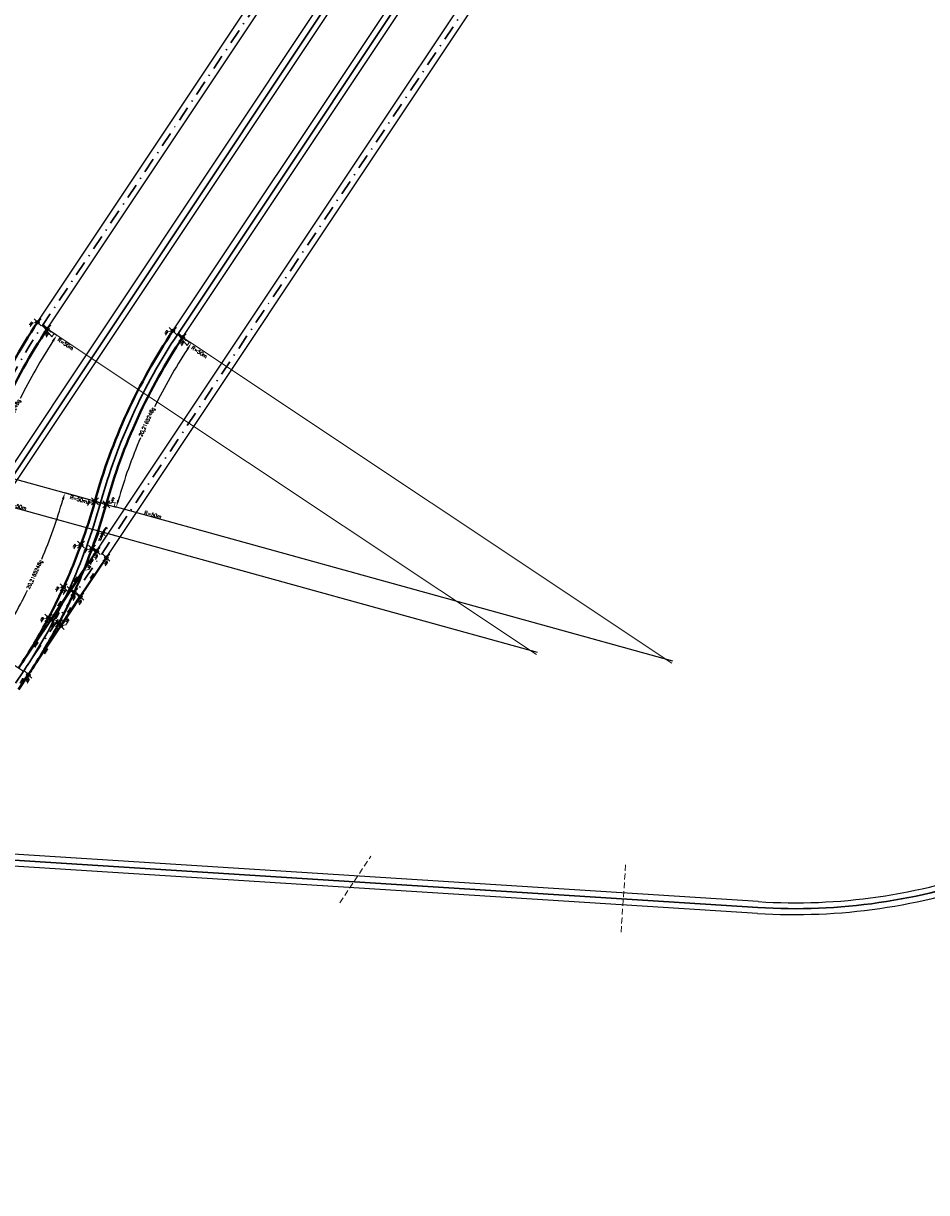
# Model space of a CAD drawing. Header units: metres. Extents: x 6603774 to 6604307, y 5739787 to 5740703.
# Tile 21 of 30: x 6604038 to 6604115, y 5739809 to 5739908. Entities that reach past the tile are written whole.
import ezdxf

# ---------------------------------------------------------------- set-up
doc = ezdxf.new("R2010")
doc.units = ezdxf.units.M
doc.header["$PDMODE"] = 35
doc.header["$PDSIZE"] = 0.3
doc.linetypes.add('DASHDOT', pattern=[25.4, 12.7, -6.35, 0, -6.35])
doc.linetypes.add('DASHED', pattern=[0.75, 0.5, -0.25])
doc.layers.add('-punkty-specyf', color=7, linetype='Continuous')
for name, color, linetype, lineweight in [('-spec-dług-szyn', 7, 'Continuous', 20), ('-spec-wym-k-wewn', 6, 'Continuous', 13), ('-spec-wym-k-zewn', 30, 'Continuous', 13), ('-spec-wym-kąt-blok', 160, 'Continuous', 13), ('mat-szyna 76C1(VK Ri60)', 3, 'Continuous', 40), ('mat-szyna R60R2', 7, 'Continuous', 40), ('Opis', 7, 'Continuous', 13), ('OSIE_TORU', 10, 'DASHDOT', 30), ('szyna 59R2 (między zwr. a krzyż.)', 222, 'Continuous', 40), ('szyna 60R2 (między zwr. a krzyż.)', 254, 'Continuous', 40), ('T_szyny 60R2 R290', 14, 'Continuous', 40), ('wsp-KrzyżownicRZ', 1, 'Continuous', 15), ('wsp-tocznej-szyn RZ', 114, 'Continuous', 15), ('zwrotnica R50m', 140, 'Continuous', 40)]:
    doc.layers.add(name, color=color, linetype=linetype, lineweight=lineweight)
doc.styles.add('dług-szyn', font='txt.shx')
doc.styles.add('prom-specyf', font='txt.shx')
doc.styles.add('WSP', font='txt.shx', dxfattribs={"width": 0.8})
doc.dimstyles.new('Długości-szyn-spec', dxfattribs={"dimtxt": 0.15, "dimasz": 0.01, "dimexe": 1.25, "dimexo": 0, "dimgap": 0, "dimtad": 0, "dimdec": 0, "dimlfac": 1000, "dimtxsty": 'dług-szyn', "dimblk": 'NONE', "dimcen": 0, "dimse1": 1, "dimse2": 1, "dimsd1": 1, "dimsd2": 1, "dimaunit": 1, "dimadec": 3, "dimazin": 0, "dimtfac": 1, "dimtdec": 0, "dimtmove": 0, "dimatfit": 3, "dimldrblk": 'NONE', "dimfxl": 1, "dimtolj": 1, "dimarcsym": 0})
doc.dimstyles.new('krzyz-tory-w-100-kąty', dxfattribs={"dimtxt": 0.15, "dimasz": 0.15, "dimexe": 0, "dimexo": 0, "dimgap": 0.03, "dimtad": 0, "dimdec": 0, "dimtxsty": 'prom-specyf', "dimcen": 0, "dimaunit": 2, "dimadec": 7, "dimazin": 0, "dimtfac": 1, "dimtdec": 0, "dimtmove": 0, "dimatfit": 3, "dimfxl": 1, "dimarcsym": 0})
doc.dimstyles.new('Strzałka -pra-duża-spec', dxfattribs={"dimtxt": 0.3, "dimasz": 1.2, "dimexe": 0, "dimexo": 0, "dimgap": 0.005, "dimtad": 3, "dimjust": 1, "dimdec": 0, "dimzin": 0, "dimdsep": 46, "dimtxsty": 'prom-specyf', "dimblk": 'STRZAŁKA1', "dimcen": 0, "dimdle": 0.6, "dimclrd": 256, "dimadec": 0, "dimazin": 0, "dimtfac": 0.75, "dimtdec": 0, "dimtofl": 0, "dimtmove": 2, "dimatfit": 3, "dimfxl": 1, "dimtolj": 1, "dimtzin": 0, "dimlwd": -1, "dimarcsym": 0})
doc.dimstyles.new('Strzałka le--spec', dxfattribs={"dimtxt": 0.3, "dimasz": 1, "dimexe": 0, "dimexo": 0, "dimgap": 0.02, "dimtad": 1, "dimdec": 0, "dimzin": 0, "dimdsep": 46, "dimtxsty": 'prom-specyf', "dimblk": 'STZRAŁKA-LEWA', "dimcen": 0, "dimdle": 0.6, "dimadec": 0, "dimazin": 0, "dimtfac": 0.75, "dimtdec": 0, "dimtofl": 0, "dimtmove": 2, "dimatfit": 3, "dimfxl": 1, "dimtolj": 1, "dimtzin": 0, "dimarcsym": 0})
doc.dimstyles.new('Strzałka le-duża-spec', dxfattribs={"dimtxt": 0.3, "dimasz": 1.2, "dimexe": 0, "dimexo": 0, "dimgap": 0.02, "dimtad": 1, "dimdec": 0, "dimzin": 0, "dimdsep": 46, "dimtxsty": 'prom-specyf', "dimblk": 'STZRAŁKA-LEWA', "dimcen": 0, "dimdle": 0.6, "dimadec": 0, "dimazin": 0, "dimtfac": 0.75, "dimtdec": 0, "dimtofl": 0, "dimtmove": 2, "dimatfit": 3, "dimfxl": 1, "dimtolj": 1, "dimtzin": 0, "dimarcsym": 0})
doc.dimstyles.new('tory-w-100-kąty', dxfattribs={"dimtxt": 0.15, "dimasz": 0.6, "dimexe": 0, "dimexo": 0, "dimgap": 0, "dimtad": 0, "dimdec": 0, "dimtxsty": 'prom-specyf', "dimcen": 0, "dimaunit": 2, "dimadec": 7, "dimazin": 0, "dimtfac": 1, "dimtdec": 0, "dimtmove": 0, "dimatfit": 3, "dimfxl": 1, "dimarcsym": 0})

# ---------------------------------------------------------------- blocks, each defined once
blk = doc.blocks.new('STZRAŁKA-LEWA')
for p, q in [((-1, 0), (0, 0)), ((0, 0), (-1, -0.299)), ((-1, 0), (-1, -0.299))]:
    blk.add_line(p, q)
blk = doc.blocks.new('*D65')
at = {"layer": '-spec-wym-k-zewn', "color": 0, "lineweight": -2, "transparency": 16777216}
blk.add_line((6604082.038, 5739854.567), (6604034.429, 5739867.75), dxfattribs=at)
at = {"layer": 'Defpoints', "color": 0, "transparency": 16777216}
for p in [(6604033.273, 5739868.07), (6604081.459, 5739854.727)]:
    blk.add_point(p, dxfattribs=at)
at = {"layer": '-spec-wym-k-zewn', "color": 0, "lineweight": -2, "transparency": 16777216, "xscale": 1.2, "yscale": 1.2, "zscale": 1.2, "rotation": 164.5225673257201}
blk.add_blockref('STZRAŁKA-LEWA', (6604033.273, 5739868.07), dxfattribs=at)
at = {"layer": '-spec-wym-k-zewn', "color": 0, "transparency": 16777216, "insert": (6604037.75, 5739867.045), "char_height": 0.3, "attachment_point": 5, "rotation": 344.52257, "style": 'prom-specyf'}
blk.add_mtext('\\A1;R=50m', dxfattribs=at)
blk = doc.blocks.new('STRZAŁKA1')
for p, q in [((0, 0), (-1, 0.299)), ((-1, 0), (-1, 0.299)), ((-1, 0), (0, 0))]:
    blk.add_line(p, q)
blk = doc.blocks.new('*D66')
at = {"layer": '-spec-wym-k-zewn', "transparency": 16777216}
blk.add_line((6604040.847, 5739881.784), (6604081.959, 5739854.395), dxfattribs=at)
at = {"layer": 'Defpoints', "color": 0, "transparency": 16777216}
for p in [(6604039.848, 5739882.45), (6604081.459, 5739854.727)]:
    blk.add_point(p, dxfattribs=at)
at = {"layer": '-spec-wym-k-zewn', "transparency": 16777216, "xscale": 1.2, "yscale": 1.2, "zscale": 1.2, "rotation": 146.3276949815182}
blk.add_blockref('STRZAŁKA1', (6604039.848, 5739882.45), dxfattribs=at)
at = {"layer": '-spec-wym-k-zewn', "color": 0, "transparency": 16777216, "insert": (6604041.822, 5739880.876), "char_height": 0.3, "attachment_point": 5, "rotation": 326.32769, "style": 'prom-specyf'}
blk.add_mtext('\\A1;R=50m', dxfattribs=at)
blk = doc.blocks.new('*D67')
at = {"layer": '-spec-wym-k-zewn', "color": 0, "lineweight": -2, "transparency": 16777216}
for p, q in [((6604039.848, 5739882.45), (6604041.077, 5739881.631)), ((6604033.273, 5739868.07), (6604034.696, 5739867.676))]:
    blk.add_line(p, q, dxfattribs=at)
for start, end in [(147.03618, 153.71272), (157.13754, 163.81408)]:
    blk.add_arc((6604081.459, 5739854.727), 48.523, start, end, dxfattribs=at)
at = {"layer": '-spec-wym-k-zewn', "color": 0, "transparency": 16777216}
for points in [[(6604040.664, 5739881.184), (6604040.831, 5739881.074), (6604041.077, 5739881.631)], [(6604034.956, 5739868.226), (6604034.764, 5739868.281), (6604034.696, 5739867.676)]]:
    blk.add_solid(points, dxfattribs=at)
at = {"layer": 'Defpoints', "color": 0, "transparency": 16777216}
for p in [(6604039.848, 5739882.45), (6604038.461, 5739877.213), (6604033.273, 5739868.07), (6604081.459, 5739854.727)]:
    blk.add_point(p, dxfattribs=at)
at = {"layer": '-spec-wym-k-zewn', "color": 0, "transparency": 16777216, "insert": (6604037.332, 5739874.907), "char_height": 0.3, "attachment_point": 5, "rotation": 65.42513, "style": 'prom-specyf'}
blk.add_mtext('20,2165248g', dxfattribs=at)
blk = doc.blocks.new('*D79')
at = {"layer": '-spec-wym-k-wewn', "color": 0, "lineweight": -2, "transparency": 16777216}
blk.add_line((6603996.035, 5739880.841), (6604043.837, 5739867.605), dxfattribs=at)
at = {"layer": 'Defpoints', "color": 0, "transparency": 16777216}
for p in [(6603996.614, 5739880.681), (6604044.801, 5739867.338)]:
    blk.add_point(p, dxfattribs=at)
at = {"layer": '-spec-wym-k-wewn', "color": 0, "lineweight": -2, "transparency": 16777216, "rotation": 344.5225673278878}
blk.add_blockref('STZRAŁKA-LEWA', (6604044.801, 5739867.338), dxfattribs=at)
at = {"layer": '-spec-wym-k-wewn', "color": 0, "transparency": 16777216, "insert": (6604042.937, 5739867.619), "char_height": 0.3, "attachment_point": 5, "rotation": 344.52257, "style": 'prom-specyf'}
blk.add_mtext('\\A1;R=50m', dxfattribs=at)
blk = doc.blocks.new('*D80')
at = {"layer": '-spec-wym-k-wewn', "color": 0, "lineweight": -2, "transparency": 16777216}
blk.add_line((6604093.566, 5739853.835), (6604045.957, 5739867.017), dxfattribs=at)
at = {"layer": 'Defpoints', "color": 0, "transparency": 16777216}
for p in [(6604044.801, 5739867.338), (6604092.987, 5739853.995)]:
    blk.add_point(p, dxfattribs=at)
at = {"layer": '-spec-wym-k-wewn', "color": 0, "lineweight": -2, "transparency": 16777216, "xscale": 1.2, "yscale": 1.2, "zscale": 1.2, "rotation": 164.5225673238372}
blk.add_blockref('STZRAŁKA-LEWA', (6604044.801, 5739867.338), dxfattribs=at)
at = {"layer": '-spec-wym-k-wewn', "color": 0, "transparency": 16777216, "insert": (6604049.258, 5739866.322), "char_height": 0.3, "attachment_point": 5, "rotation": 344.52257, "style": 'prom-specyf'}
blk.add_mtext('\\A1;R=50m', dxfattribs=at)
blk = doc.blocks.new('*D81')
at = {"layer": '-spec-wym-k-wewn', "transparency": 16777216}
blk.add_line((6604052.375, 5739881.052), (6604093.487, 5739853.662), dxfattribs=at)
at = {"layer": 'Defpoints', "color": 0, "transparency": 16777216}
for p in [(6604051.376, 5739881.717), (6604092.987, 5739853.995)]:
    blk.add_point(p, dxfattribs=at)
at = {"layer": '-spec-wym-k-wewn', "transparency": 16777216, "xscale": 1.2, "yscale": 1.2, "zscale": 1.2, "rotation": 146.3276949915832}
blk.add_blockref('STRZAŁKA1', (6604051.376, 5739881.717), dxfattribs=at)
at = {"layer": '-spec-wym-k-wewn', "color": 0, "transparency": 16777216, "insert": (6604053.22, 5739880.187), "char_height": 0.3, "attachment_point": 5, "rotation": 326.32769, "style": 'prom-specyf'}
blk.add_mtext('\\A1;R=50m', dxfattribs=at)
blk = doc.blocks.new('*D85')
at = {"layer": '-spec-wym-k-wewn', "color": 0, "lineweight": -2, "transparency": 16777216}
for p, q in [((6604044.801, 5739867.338), (6604041.755, 5739868.181)), ((6604038.225, 5739852.959), (6604035.595, 5739854.71))]:
    blk.add_line(p, q, dxfattribs=at)
for start, end in [(337.19907, 343.78863), (327.06163, 333.65119)]:
    blk.add_arc((6603996.614, 5739880.681), 46.84, start, end, dxfattribs=at)
at = {"layer": '-spec-wym-k-wewn', "color": 0, "transparency": 16777216}
for points in [[(6604041.495, 5739867.631), (6604041.688, 5739867.576), (6604041.755, 5739868.181)], [(6604036.008, 5739855.157), (6604035.841, 5739855.267), (6604035.595, 5739854.71)]]:
    blk.add_solid(points, dxfattribs=at)
at = {"layer": 'Defpoints', "color": 0, "transparency": 16777216}
for p in [(6603996.614, 5739880.681), (6604044.801, 5739867.338), (6604038.121, 5739858.974), (6604038.225, 5739852.959)]:
    blk.add_point(p, dxfattribs=at)
at = {"layer": '-spec-wym-k-wewn', "color": 0, "transparency": 16777216, "insert": (6604039.211, 5739861.201), "char_height": 0.3, "attachment_point": 5, "rotation": 65.42513, "style": 'prom-specyf'}
blk.add_mtext('20,2165248g', dxfattribs=at)
blk = doc.blocks.new('*D86')
at = {"layer": '-spec-wym-k-wewn', "color": 0, "lineweight": -2, "transparency": 16777216}
for p, q in [((6604051.376, 5739881.717), (6604052.533, 5739880.946)), ((6604044.801, 5739867.338), (6604046.14, 5739866.967))]:
    blk.add_line(p, q, dxfattribs=at)
for start, end in [(147.03491, 153.71577), (157.13449, 163.81535)]:
    blk.add_arc((6604092.987, 5739853.995), 48.61, start, end, dxfattribs=at)
at = {"layer": '-spec-wym-k-wewn', "color": 0, "transparency": 16777216}
for points in [[(6604052.12, 5739880.5), (6604052.287, 5739880.39), (6604052.533, 5739880.946)], [(6604046.4, 5739867.517), (6604046.208, 5739867.571), (6604046.14, 5739866.967)]]:
    blk.add_solid(points, dxfattribs=at)
at = {"layer": 'Defpoints', "color": 0, "transparency": 16777216}
for p in [(6604051.376, 5739881.717), (6604047.773, 5739871.844), (6604044.801, 5739867.338), (6604092.987, 5739853.995)]:
    blk.add_point(p, dxfattribs=at)
at = {"layer": '-spec-wym-k-wewn', "color": 0, "transparency": 16777216, "insert": (6604048.781, 5739874.211), "char_height": 0.3, "attachment_point": 5, "rotation": 65.42513, "style": 'prom-specyf'}
blk.add_mtext('20,2165248g', dxfattribs=at)
blk = doc.blocks.new('Wsp-pg50(s)')
for p, q in [((0, 0), (315, 315)), ((315, 315), (645, 315))]:
    blk.add_line(p, q)
at = {"style": 'WSP', "width": 0.8}
blk.add_attdef('WSP', (330, 352), '', height=150, dxfattribs=at)
blk = doc.blocks.new('*D319')
at = {"layer": 'Defpoints', "color": 0, "transparency": 16777216}
for p in [(6604040.581, 5739857.397), (6604040.68, 5739857.331), (6604037.809, 5739853.236)]:
    blk.add_point(p, dxfattribs=at)
at = {"layer": '-spec-dług-szyn', "color": 0, "transparency": 16777216, "insert": (6604039.294, 5739855.25), "char_height": 0.15, "attachment_point": 5, "rotation": 56.32769, "style": 'dług-szyn'}
blk.add_mtext('\\A1;5000', dxfattribs=at)
blk = doc.blocks.new('_None')
blk = doc.blocks.new('*D320')
at = {"layer": 'Defpoints', "color": 0, "transparency": 16777216}
for p in [(6604041.413, 5739856.842), (6604041.509, 5739856.778), (6604038.641, 5739852.681)]:
    blk.add_point(p, dxfattribs=at)
at = {"layer": '-spec-dług-szyn', "color": 0, "transparency": 16777216, "insert": (6604040.123, 5739854.698), "char_height": 0.15, "attachment_point": 5, "rotation": 56.32769, "style": 'dług-szyn'}
blk.add_mtext('\\A1;5000', dxfattribs=at)
blk = doc.blocks.new('*D326')
at = {"layer": 'Defpoints', "color": 0, "transparency": 16777216}
for p in [(6604042.979, 5739859.404), (6604043.076, 5739859.339), (6604041.413, 5739856.842)]:
    blk.add_point(p, dxfattribs=at)
at = {"layer": '-spec-dług-szyn', "color": 0, "transparency": 16777216, "insert": (6604042.147, 5739858.156), "char_height": 0.15, "attachment_point": 5, "rotation": 56.32769, "style": 'dług-szyn'}
blk.add_mtext('\\A1;3000', dxfattribs=at)
blk = doc.blocks.new('*D327')
at = {"layer": 'Defpoints', "color": 0, "transparency": 16777216}
for p in [(6604045.197, 5739862.733), (6604045.294, 5739862.668), (6604043.076, 5739859.339)]:
    blk.add_point(p, dxfattribs=at)
at = {"layer": '-spec-dług-szyn', "color": 0, "transparency": 16777216, "insert": (6604044.088, 5739861.068), "char_height": 0.15, "attachment_point": 5, "rotation": 56.32769, "style": 'dług-szyn'}
blk.add_mtext('\\A1;4000', dxfattribs=at)
blk = doc.blocks.new('*D328')
at = {"layer": 'Defpoints', "color": 0, "transparency": 16777216}
for p in [(6604044.462, 5739863.222), (6604044.562, 5739863.156), (6604043.353, 5739861.558)]:
    blk.add_point(p, dxfattribs=at)
at = {"layer": '-spec-dług-szyn', "color": 0, "transparency": 16777216, "insert": (6604044.008, 5739862.323), "char_height": 0.15, "attachment_point": 5, "rotation": 56.32769, "style": 'dług-szyn'}
blk.add_mtext('\\A1;2000', dxfattribs=at)
blk = doc.blocks.new('*D329')
at = {"layer": 'Defpoints', "color": 0, "transparency": 16777216}
for p in [(6604042.146, 5739859.959), (6604042.244, 5739859.894), (6604040.581, 5739857.397)]:
    blk.add_point(p, dxfattribs=at)
at = {"layer": '-spec-dług-szyn', "color": 0, "transparency": 16777216, "insert": (6604041.315, 5739858.71), "char_height": 0.15, "attachment_point": 5, "rotation": 56.32769, "style": 'dług-szyn'}
blk.add_mtext('\\A1;3000', dxfattribs=at)
blk = doc.blocks.new('*D330')
at = {"layer": 'Defpoints', "color": 0, "transparency": 16777216}
for p in [(6604043.255, 5739861.623), (6604043.353, 5739861.558), (6604042.244, 5739859.894)]:
    blk.add_point(p, dxfattribs=at)
at = {"layer": '-spec-dług-szyn', "color": 0, "transparency": 16777216, "insert": (6604042.701, 5739860.791), "char_height": 0.15, "attachment_point": 5, "rotation": 56.32769, "style": 'dług-szyn'}
blk.add_mtext('\\A1;2000', dxfattribs=at)
blk = doc.blocks.new('*D332')
at = {"layer": '-spec-wym-kąt-blok', "color": 0, "lineweight": -2, "transparency": 16777216}
for p, q in [((6604043.41, 5739861.697), (6604044.678, 5739864.796)), ((6604044.462, 5739863.222), (6604045.293, 5739864.47))]:
    blk.add_line(p, q, dxfattribs=at)
for start, end in [(64.16741, 65.29215), (58.78442, 59.90783)]:
    blk.add_arc((6604043.353, 5739861.558), 3.499, start, end, dxfattribs=at)
at = {"layer": '-spec-wym-kąt-blok', "color": 0, "transparency": 16777216}
for points in [[(6604044.806, 5739864.713), (6604044.825, 5739864.759), (6604044.678, 5739864.796)], [(6604045.18, 5739864.571), (6604045.153, 5739864.529), (6604045.293, 5739864.47)]]:
    blk.add_solid(points, dxfattribs=at)
at = {"layer": 'Defpoints', "color": 0, "transparency": 16777216}
for p in [(6604045.095, 5739864.592), (6604044.462, 5739863.222), (6604043.353, 5739861.558), (6604043.353, 5739861.558), (6604043.41, 5739861.697)]:
    blk.add_point(p, dxfattribs=at)
at = {"layer": '-spec-wym-kąt-blok', "color": 0, "transparency": 16777216, "insert": (6604044.994, 5739864.648), "char_height": 0.15, "attachment_point": 5, "rotation": 63, "style": 'prom-specyf'}
blk.add_mtext('12,6902074g', dxfattribs=at)
blk = doc.blocks.new('*D369')
at = {"layer": 'Defpoints', "color": 0, "transparency": 16777216}
for p in [(6604038.5, 5739852.76), (6604038.634, 5739852.67), (6604037.802, 5739851.422)]:
    blk.add_point(p, dxfattribs=at)
at = {"layer": '-spec-dług-szyn', "color": 0, "transparency": 16777216, "insert": (6604038.084, 5739852.135), "char_height": 0.15, "attachment_point": 5, "rotation": 56.32769, "style": 'dług-szyn'}
blk.add_mtext('\\A1;1500', dxfattribs=at)

msp = doc.modelspace()

# ---------------------------------------------------------------- linework, layer by layer
at = {"layer": '-punkty-specyf'}
for p in [(6604039.4321, 5739882.7268), (6604040.2644, 5739882.1723), (6604050.9601, 5739881.9941), (6604051.7923, 5739881.4397), (6604044.3186, 5739867.4712), (6604045.2824, 5739867.2043), (6604043.1338, 5739863.7653), (6604044.0736, 5739863.4236), (6604044.462, 5739863.2224), (6604045.2942, 5739862.668), (6604041.6495, 5739860.1374), (6604042.2448, 5739859.8944), (6604042.5594, 5739859.7224), (6604043.0765, 5739859.3391), (6604040.3662, 5739857.5297), (6604040.5809, 5739857.3969), (6604041.2501, 5739857.062), (6604041.4132, 5739856.8424), (6604038.6409, 5739852.6813)]:
    msp.add_point(p, dxfattribs=at)
at = {"layer": '-spec-wym-kąt-blok'}
msp.add_line((6604043.4099, 5739861.6968), (6604043.3531, 5739861.558), dxfattribs=at)
for p, q in [((6604032.9341, 5739863.9551), (6604108.2066, 5739976.9397)), ((6604033.7663, 5739863.4006), (6604109.0388, 5739976.3852)), ((6604100.8586, 5739833.3307), (6604022.0229, 5739838.341)), ((6604100.7952, 5739832.3327), (6604021.9595, 5739837.343))]:
    msp.add_line(p, q)
at = {"flags": 128}
for points in [[(6604039.4321, 5739882.7268), (6604114.7046, 5739995.7114)], [(6604040.2644, 5739882.1723), (6604115.5368, 5739995.1569)], [(6604050.9601, 5739881.9941), (6604103.9334, 5739961.5076)], [(6604051.7923, 5739881.4397), (6604104.7656, 5739960.9531)], [(6604044.462, 5739863.2224), (6604099.6603, 5739946.0754)], [(6604045.2942, 5739862.668), (6604100.4925, 5739945.521)]]:
    msp.add_lwpolyline(points, dxfattribs=at)
for radius in [49.5, 50.5]:
    msp.add_arc((6604103.9982, 5739882.7311), radius, 266.363531, 290.053132)
at = {"layer": 'mat-szyna 76C1(VK Ri60)', "ltscale": 3, "flags": 128}
for points in [[(6604041.6495, 5739860.1374, 0.0198046), (6604043.1338, 5739863.7653)], [(6604043.3531, 5739861.558, 0.0099013), (6604044.0736, 5739863.4236, 0.0099013)], [(6604042.5594, 5739859.7224, 0.0099013), (6604043.3531, 5739861.558)]]:
    msp.add_lwpolyline(points, format="xyb", dxfattribs=at)
for points in [[(6604043.0765, 5739859.3391), (6604045.2942, 5739862.668)], [(6604043.3531, 5739861.558), (6604044.462, 5739863.2224)], [(6604042.2448, 5739859.8944), (6604043.3531, 5739861.558)]]:
    msp.add_lwpolyline(points, dxfattribs=at)
at = {"layer": 'mat-szyna R60R2'}
msp.add_line((6604037.8019, 5739851.422), (6604038.6336, 5739852.6703), dxfattribs=at)
at = {"layer": 'Opis', "color": 251, "linetype": 'DASHED', "lineweight": 13}
for p, q in [((6604065.1968, 5739833.2385), (6604067.8414, 5739837.2081)), ((6604089.1648, 5739830.732), (6604089.5605, 5739836.5636))]:
    msp.add_line(p, q, dxfattribs=at)
at = {"layer": 'OSIE_TORU', "ltscale": 0.1, "flags": 128}
for points in [[(6604026.6969, 5739853.6912, 0.0795573), (6604033.2726, 5739868.0704, -0.0795573), (6604039.8483, 5739882.4495), (6604128.3356, 5740015.2698)], [(6604010.8225, 5739838.5518, 0.0261859), (6604016.0558, 5739838.4937, 0.2123931), (6604034.2675, 5739847.5125, 0.0261859), (6604037.3932, 5739851.7102), (6604100.0764, 5739945.7982, 0.0795573), (6604106.652, 5739960.1774), (6604115.1984, 5739991.0416, -0.0795573), (6604121.774, 5740005.4208)]]:
    msp.add_lwpolyline(points, format="xyb", dxfattribs=at)
at = {"layer": 'OSIE_TORU', "linetype": 'ByBlock', "ltscale": 0.1, "flags": 128}
for points in [[(6603999.2946, 5739839.2845, 0.0261859), (6604004.5278, 5739839.2263, 0.2123931), (6604022.7395, 5739848.2452, 0.0261859), (6604025.8652, 5739852.4429), (6604108.6227, 5739976.6625, 0.0795573), (6604115.1984, 5739991.0416)], [(6604038.2248, 5739852.9586, 0.0795573), (6604044.8005, 5739867.3377, -0.0795573), (6604051.3762, 5739881.7169), (6604104.3495, 5739961.2303, 0.0795573), (6604110.9252, 5739975.6095)], [(6604179.5671, 5739808.5206, 0.0252581), (6604179.6399, 5739813.5684, 0.3555722), (6604158.8411, 5739837.3137, 0.0261859), (6604153.6425, 5739837.9185), (6604141.4586, 5739838.6929, 0.1037351), (6604121.1427, 5739835.7623, -0.1037351), (6604100.8269, 5739832.8317), (6603984.2821, 5739840.2386)]]:
    msp.add_lwpolyline(points, format="xyb", dxfattribs=at)
at = {"layer": 'szyna 59R2 (między zwr. a krzyż.)', "flags": 128}
for points in [[(6604040.3662, 5739857.5297, 0.0146819), (6604041.6495, 5739860.1374)], [(6604041.2501, 5739857.062, 0.0146819), (6604042.5594, 5739859.7224)]]:
    msp.add_lwpolyline(points, format="xyb", dxfattribs=at)
at = {"layer": 'szyna 60R2 (między zwr. a krzyż.)', "flags": 128}
for points in [[(6604040.5809, 5739857.3969), (6604042.2443, 5739859.8936)], [(6604041.4132, 5739856.8424), (6604043.0765, 5739859.3391)]]:
    msp.add_lwpolyline(points, dxfattribs=at)
at = {"layer": 'T_szyny 60R2 R290', "ltscale": 3, "flags": 128}
for points in [[(6604031.6059, 5739864.4979, 0.0196573), (6604032.7907, 5739868.2038, -0.0795573), (6604039.4321, 5739882.7268)], [(6604032.5457, 5739864.1562, 0.0196573), (6604033.7544, 5739867.9369, -0.0795573), (6604040.2644, 5739882.1723)], [(6604043.1338, 5739863.7653, 0.0196573), (6604044.3186, 5739867.4712, -0.0795573), (6604050.9601, 5739881.9941)], [(6604044.0736, 5739863.4236, 0.0196573), (6604045.2824, 5739867.2043, -0.0795573), (6604051.7923, 5739881.4397)]]:
    msp.add_lwpolyline(points, format="xyb", dxfattribs=at)
at = {"layer": 'zwrotnica R50m', "flags": 128}
for points in [[(6604037.8087, 5739853.2358, 0.0252579), (6604040.3662, 5739857.5297, 0.0252579)], [(6604038.6409, 5739852.6813, 0.0252578), (6604041.2501, 5739857.062, 0.0252578)]]:
    msp.add_lwpolyline(points, format="xyb", dxfattribs=at)
for points in [[(6604037.8087, 5739853.2358), (6604040.5809, 5739857.3969)], [(6604038.6409, 5739852.6813), (6604041.4132, 5739856.8424)]]:
    msp.add_lwpolyline(points, dxfattribs=at)

# ---------------------------------------------------------------- block references
at = {"layer": 'wsp-KrzyżownicRZ'}
ref = msp.add_blockref('Wsp-pg50(s)', (6604043.3531, 5739861.558), dxfattribs=dict(at, xscale=-0.0009999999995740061, yscale=0.0009999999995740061, zscale=0.0009999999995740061, rotation=236.3276950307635))
ref.add_attrib('WSP', 'K7', (6604043.8181, 5739861.7526), dxfattribs={"layer": '0', "height": 0.15, "rotation": 56.327695, "style": 'WSP', "width": 0.8})
at = {"layer": 'wsp-tocznej-szyn RZ'}
ref = msp.add_blockref('Wsp-pg50(s)', (6604039.4321, 5739882.7268), dxfattribs=dict(at, xscale=-0.0009999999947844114, yscale=0.0009999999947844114, zscale=0.0009999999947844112, rotation=56.32769507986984))
ref.add_attrib('WSP', '121', (6604038.8411, 5739882.4273), dxfattribs={"layer": '0', "height": 0.15, "rotation": 56.327695, "style": 'WSP', "width": 0.8})
ref = msp.add_blockref('Wsp-pg50(s)', (6604040.2644, 5739882.1723), dxfattribs=dict(at, xscale=0.0009999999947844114, yscale=0.0009999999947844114, zscale=0.0009999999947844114, rotation=236.3276950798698))
ref.add_attrib('WSP', '122', (6604040.1865, 5739881.5206), dxfattribs={"layer": '0', "height": 0.15, "rotation": 56.327695, "style": 'WSP', "width": 0.8})
ref = msp.add_blockref('Wsp-pg50(s)', (6604050.9601, 5739881.9941), dxfattribs=dict(at, xscale=-0.0009999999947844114, yscale=0.0009999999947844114, zscale=0.0009999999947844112, rotation=56.32769507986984))
ref.add_attrib('WSP', '143', (6604050.369, 5739881.6947), dxfattribs={"layer": '0', "height": 0.15, "rotation": 56.327695, "style": 'WSP', "width": 0.8})
ref = msp.add_blockref('Wsp-pg50(s)', (6604051.7923, 5739881.4397), dxfattribs=dict(at, xscale=0.0009999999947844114, yscale=0.0009999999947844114, zscale=0.0009999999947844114, rotation=236.3276950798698))
ref.add_attrib('WSP', '144', (6604051.7144, 5739880.788), dxfattribs={"layer": '0', "height": 0.15, "rotation": 56.327695, "style": 'WSP', "width": 0.8})
ref = msp.add_blockref('Wsp-pg50(s)', (6604044.3186, 5739867.4712), dxfattribs=dict(at, xscale=-0.0009999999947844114, yscale=0.0009999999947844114, zscale=0.0009999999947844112, rotation=56.32769507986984))
ref.add_attrib('WSP', '141', (6604043.7276, 5739867.1717), dxfattribs={"layer": '0', "height": 0.15, "rotation": 56.327695, "style": 'WSP', "width": 0.8})
ref = msp.add_blockref('Wsp-pg50(s)', (6604045.2824, 5739867.2043), dxfattribs=dict(at, xscale=-0.0009999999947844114, yscale=0.0009999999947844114, zscale=0.0009999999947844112, rotation=236.3276950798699))
ref.add_attrib('WSP', '142', (6604045.8094, 5739867.4606), dxfattribs={"layer": '0', "height": 0.15, "rotation": 56.327695, "style": 'WSP', "width": 0.8})
ref = msp.add_blockref('Wsp-pg50(s)', (6604043.1338, 5739863.7653), dxfattribs=dict(at, xscale=-0.0009999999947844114, yscale=0.0009999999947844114, zscale=0.0009999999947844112, rotation=56.32769507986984))
ref.add_attrib('WSP', '137', (6604042.5428, 5739863.4659), dxfattribs={"layer": '0', "height": 0.15, "rotation": 56.327695, "style": 'WSP', "width": 0.8})
ref = msp.add_blockref('Wsp-pg50(s)', (6604044.0736, 5739863.4236), dxfattribs=dict(at, xscale=-0.0009999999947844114, yscale=0.0009999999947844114, zscale=0.0009999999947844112, rotation=56.32769507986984))
ref.add_attrib('WSP', '138', (6604043.4826, 5739863.1242), dxfattribs={"layer": '0', "height": 0.15, "rotation": 56.327695, "style": 'WSP', "width": 0.8})
ref = msp.add_blockref('Wsp-pg50(s)', (6604044.462, 5739863.2224), dxfattribs=dict(at, xscale=0.0009999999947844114, yscale=0.0009999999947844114, zscale=0.0009999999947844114, rotation=236.3276950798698))
ref.add_attrib('WSP', '139', (6604044.3841, 5739862.5708), dxfattribs={"layer": '0', "height": 0.15, "rotation": 56.327695, "style": 'WSP', "width": 0.8})
ref = msp.add_blockref('Wsp-pg50(s)', (6604045.2942, 5739862.668), dxfattribs=dict(at, xscale=0.0009999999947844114, yscale=0.0009999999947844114, zscale=0.0009999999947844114, rotation=236.3276950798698))
ref.add_attrib('WSP', '140', (6604045.2163, 5739862.0163), dxfattribs={"layer": '0', "height": 0.15, "rotation": 56.327695, "style": 'WSP', "width": 0.8})
ref = msp.add_blockref('Wsp-pg50(s)', (6604041.6495, 5739860.1374), dxfattribs=dict(at, xscale=-0.0009999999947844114, yscale=0.0009999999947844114, zscale=0.0009999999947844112, rotation=56.32769507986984))
ref.add_attrib('WSP', '133', (6604041.0585, 5739859.838), dxfattribs={"layer": '0', "height": 0.15, "rotation": 56.327695, "style": 'WSP', "width": 0.8})
ref = msp.add_blockref('Wsp-pg50(s)', (6604042.2448, 5739859.8944), dxfattribs=dict(at, xscale=-0.0009999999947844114, yscale=0.0009999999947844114, zscale=0.0009999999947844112, rotation=56.32769507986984))
ref.add_attrib('WSP', '134', (6604041.6538, 5739859.5949), dxfattribs={"layer": '0', "height": 0.15, "rotation": 56.327695, "style": 'WSP', "width": 0.8})
ref = msp.add_blockref('Wsp-pg50(s)', (6604042.5594, 5739859.7224), dxfattribs=dict(at, xscale=0.0009999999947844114, yscale=0.0009999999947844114, zscale=0.0009999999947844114, rotation=236.3276950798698))
ref.add_attrib('WSP', '135', (6604042.4814, 5739859.0707), dxfattribs={"layer": '0', "height": 0.15, "rotation": 56.327695, "style": 'WSP', "width": 0.8})
ref = msp.add_blockref('Wsp-pg50(s)', (6604043.0765, 5739859.3391), dxfattribs=dict(at, xscale=0.0009999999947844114, yscale=0.0009999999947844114, zscale=0.0009999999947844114, rotation=236.3276950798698))
ref.add_attrib('WSP', '136', (6604042.9986, 5739858.6874), dxfattribs={"layer": '0', "height": 0.15, "rotation": 56.327695, "style": 'WSP', "width": 0.8})
ref = msp.add_blockref('Wsp-pg50(s)', (6604040.3662, 5739857.5297), dxfattribs=dict(at, xscale=-0.0009999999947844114, yscale=0.0009999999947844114, zscale=0.0009999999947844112, rotation=56.32769507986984))
ref.add_attrib('WSP', '129', (6604039.7752, 5739857.2303), dxfattribs={"layer": '0', "height": 0.15, "rotation": 56.327695, "style": 'WSP', "width": 0.8})
ref = msp.add_blockref('Wsp-pg50(s)', (6604040.5809, 5739857.3969), dxfattribs=dict(at, xscale=-0.0009999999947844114, yscale=0.0009999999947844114, zscale=0.0009999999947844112, rotation=236.3276950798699))
ref.add_attrib('WSP', '130', (6604041.1079, 5739857.6532), dxfattribs={"layer": '0', "height": 0.15, "rotation": 56.327695, "style": 'WSP', "width": 0.8})
ref = msp.add_blockref('Wsp-pg50(s)', (6604041.4132, 5739856.8424), dxfattribs=dict(at, xscale=-0.0009999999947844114, yscale=0.0009999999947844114, zscale=0.0009999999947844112, rotation=236.3276950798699))
ref.add_attrib('WSP', '132', (6604041.9402, 5739857.0988), dxfattribs={"layer": '0', "height": 0.15, "rotation": 56.327695, "style": 'WSP', "width": 0.8})
ref = msp.add_blockref('Wsp-pg50(s)', (6604041.2501, 5739857.062), dxfattribs=dict(at, xscale=-0.0009999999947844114, yscale=0.0009999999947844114, zscale=0.0009999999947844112, rotation=56.32769507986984))
ref.add_attrib('WSP', '131', (6604040.6591, 5739856.7626), dxfattribs={"layer": '0', "height": 0.15, "rotation": 56.327695, "style": 'WSP', "width": 0.8})
ref = msp.add_blockref('Wsp-pg50(s)', (6604038.6409, 5739852.6813), dxfattribs=dict(at, xscale=0.0009999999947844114, yscale=0.0009999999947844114, zscale=0.0009999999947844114, rotation=236.3276950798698))
ref.add_attrib('WSP', '127', (6604038.563, 5739852.0297), dxfattribs={"layer": '0', "height": 0.15, "rotation": 56.327695, "style": 'WSP', "width": 0.8})

# ---------------------------------------------------------------- dimensions: what is measured, and where the dimension line sits
at = {"layer": '-spec-dług-szyn'}
for base, p1, p2, picture, middle in [((6604045.1969, 5739862.7328), (6604043.0765, 5739859.3391), (6604045.2942, 5739862.668), '*D327', (6604044.088, 5739861.0684)), ((6604043.2554, 5739861.6231), (6604042.2443, 5739859.8936), (6604043.3531, 5739861.558), '*D330', (6604042.7009, 5739860.7909))]:
    dim = msp.add_linear_dim(base=base, p1=p1, p2=p2, angle=236.327695, dimstyle='Długości-szyn-spec', override={"dimtmove": 1}, dxfattribs=at)
    dim.commit()
    dim.dimension.update_dxf_attribs({"geometry": picture, "text_midpoint": middle})
for p1, p2, distance, picture, middle in [((6604043.3531, 5739861.558), (6604044.462, 5739863.2224), -0.1205, '*D328', (6604044.0078, 5739862.3234)), ((6604040.5809, 5739857.3969), (6604042.2443, 5739859.8936), 0.1175, '*D329', (6604041.3148, 5739858.7103)), ((6604041.4132, 5739856.8424), (6604043.0765, 5739859.3391), 0.1169, '*D326', (6604042.1475, 5739858.1556)), ((6604037.8087, 5739853.2358), (6604040.5809, 5739857.3969), -0.1194, '*D319', (6604039.2942, 5739855.2501)), ((6604038.6409, 5739852.6813), (6604041.4132, 5739856.8424), -0.1157, '*D320', (6604040.1233, 5739854.6977)), ((6604037.8019, 5739851.422), (6604038.6336, 5739852.6703), 0.161, '*D369', (6604038.0837, 5739852.1354))]:
    dim = msp.add_aligned_dim(p1=p1, p2=p2, distance=distance, dimstyle='Długości-szyn-spec', dxfattribs=at)
    dim.commit()
    dim.dimension.update_dxf_attribs({"geometry": picture, "text_midpoint": middle})
at = {"layer": '-spec-wym-k-wewn'}
for base, center, p1, p2, picture, middle in [((6604047.7732313, 5739871.843726), (6604092.9872829, 5739853.9947842), (6604051.3761719, 5739881.7168953), (6604044.8005011, 5739867.3377245), '*D86', (6604048.7807895, 5739874.2106475)), ((6604038.1210578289, 5739858.9743744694), (6603996.6137192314, 5739880.6806647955), (6604038.2248302, 5739852.9585536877), (6604044.8005010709, 5739867.3377244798), '*D85', (6604039.2112422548, 5739861.2005921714))]:
    dim = msp.add_angular_dim_3p(base=base, center=center, p1=p1, p2=p2, dimstyle='tory-w-100-kąty', override={"dimtxt": 0.3}, dxfattribs=at)
    dim.commit()
    dim.dimension.update_dxf_attribs({"geometry": picture, "text_midpoint": middle})
for center, mpoint, dimstyle, picture, middle in [((6604092.9873, 5739853.9948), (6604051.3762, 5739881.7169), 'Strzałka -pra-duża-spec', '*D81', (6604053.2203, 5739880.1875)), ((6603996.6137, 5739880.6807), (6604044.8005, 5739867.3377), 'Strzałka le--spec', '*D79', (6604042.9373, 5739867.619)), ((6604092.9873, 5739853.9948), (6604044.8005, 5739867.3377), 'Strzałka le-duża-spec', '*D80', (6604049.2585, 5739866.3221))]:
    dim = msp.add_radius_dim(center=center, mpoint=mpoint, dimstyle=dimstyle, override={"dimpost": 'R=<>m'}, dxfattribs=at)
    dim.commit()
    dim.dimension.update_dxf_attribs({"geometry": picture, "text_midpoint": middle, "dimtype": 164})
at = {"layer": '-spec-wym-k-zewn'}
dim = msp.add_angular_dim_3p(base=(6604038.4610452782, 5739877.2134244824), center=(6604081.4593616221, 5739854.7274263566), p1=(6604039.8482506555, 5739882.4495374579), p2=(6604033.2725797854, 5739868.0703666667), dimstyle='tory-w-100-kąty', override={"dimtxt": 0.3}, dxfattribs=at)
dim.commit()
dim.dimension.update_dxf_attribs({"geometry": '*D67', "text_midpoint": (6604037.3317005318, 5739874.907239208)})
for mpoint, dimstyle, picture, middle in [((6604039.8483, 5739882.4495), 'Strzałka -pra-duża-spec', '*D66', (6604041.8218, 5739880.8762)), ((6604033.2726, 5739868.0704), 'Strzałka le-duża-spec', '*D65', (6604037.75, 5739867.0454))]:
    dim = msp.add_radius_dim(center=(6604081.4594, 5739854.7274), mpoint=mpoint, dimstyle=dimstyle, override={"dimpost": 'R=<>m'}, dxfattribs=at)
    dim.commit()
    dim.dimension.update_dxf_attribs({"geometry": picture, "text_midpoint": middle, "dimtype": 164})
at = {"layer": '-spec-wym-kąt-blok'}
dim = msp.add_angular_dim_2l(base=(6604045.095294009, 5739864.5919509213), line1=((6604043.3531413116, 5739861.5579969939), (6604044.4620257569, 5739863.222441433)), line2=((6604043.4099413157, 5739861.6968269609), (6604043.3531413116, 5739861.5579969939)), dimstyle='krzyz-tory-w-100-kąty', override={"dimtmove": 2}, dxfattribs=at)
dim.commit()
dim.dimension.update_dxf_attribs({"geometry": '*D332', "text_midpoint": (6604044.9935544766, 5739864.6481453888), "text_rotation": 243})

doc.saveas('drawing.dxf')
